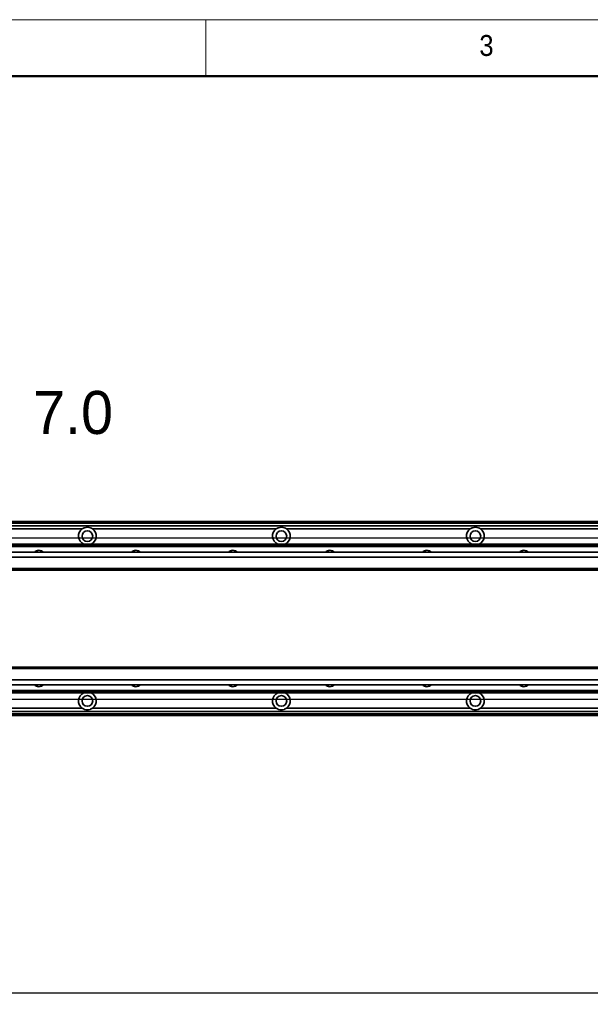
# Model space of a CAD drawing. Header units: millimetres. Extents: x 35 to 2905, y 35 to 2044.
# Tile 6 of 13: x 655 to 1008, y 1434 to 2044. Entities that reach past the tile are written whole.
import ezdxf

# ---------------------------------------------------------------- set-up
doc = ezdxf.new("R2010")
doc.units = ezdxf.units.MM
doc.header["$LTSCALE"] = 7
doc.layers.add('黑色实线', color=7, linetype='Continuous')
doc.styles.add('SLDTEXTSTYLE1', font='Gothic.ttf', dxfattribs={"width": 0.913})
doc.styles.add('SLDTEXTSTYLE8', font='txt')
doc.dimstyles.new('SLDDIMSTYLE0', dxfattribs={"dimtxt": 26.6, "dimasz": 14, "dimexe": 0, "dimexo": 0.0625, "dimgap": 6.65, "dimtad": 2, "dimdec": 1, "dimrnd": 1e-09, "dimzin": 4, "dimdsep": 46, "dimtxsty": 'SLDTEXTSTYLE8', "dimsah": 1, "dimcen": 0.09, "dimadec": 0, "dimazin": 1, "dimtfac": 1, "dimtdec": 1, "dimtmove": 0, "dimatfit": 0, "dimfxl": 0, "dimfrac": 2, "dimtolj": 1, "dimtzin": 12, "dimarcsym": 0})
doc.dimstyles.new('SLDDIMSTYLE4', dxfattribs={"dimtxt": 26.6, "dimasz": 14, "dimexe": 0, "dimexo": 0.0625, "dimgap": 6.65, "dimtad": 0, "dimtih": 1, "dimtoh": 1, "dimdec": 1, "dimrnd": 1e-09, "dimzin": 4, "dimdsep": 46, "dimtxsty": 'SLDTEXTSTYLE8', "dimsah": 1, "dimcen": 0, "dimadec": 0, "dimazin": 1, "dimtfac": 1, "dimtdec": 1, "dimtofl": 0, "dimtmove": 0, "dimatfit": 3, "dimfxl": 0, "dimfrac": 2, "dimtolj": 1, "dimtzin": 12, "dimarcsym": 0})
doc.dimstyles.new('SLDDIMSTYLE5', dxfattribs={"dimtxt": 26.6, "dimasz": 14, "dimexe": 0, "dimexo": 0.0625, "dimgap": 6.65, "dimtad": 2, "dimdec": 1, "dimrnd": 1e-09, "dimzin": 4, "dimdsep": 46, "dimtxsty": 'SLDTEXTSTYLE8', "dimsah": 1, "dimcen": 0.09, "dimadec": 0, "dimazin": 1, "dimtfac": 1, "dimtdec": 1, "dimtofl": 0, "dimtmove": 0, "dimatfit": 3, "dimfxl": 0, "dimfrac": 2, "dimtolj": 1, "dimtzin": 12, "dimarcsym": 0})

# ---------------------------------------------------------------- blocks, each defined once
blk = doc.blocks.new('_D_8')
at = {"layer": '黑色实线'}
for p, q in [((2234.73, 1723.28), (2234.73, 1751.28)), ((366.62, 1723.28), (2241.73, 1723.28)), ((2234.73, 1623.28), (2234.73, 1723.28)), ((366.62, 1623.28), (2241.73, 1623.28)), ((2234.73, 1623.28), (2234.73, 1595.28))]:
    blk.add_line(p, q, dxfattribs=at)
for points in [[(2234.73, 1723.28), (2236.83, 1737.28), (2232.63, 1737.28)], [(2234.73, 1623.28), (2232.63, 1609.28), (2236.83, 1609.28)]]:
    blk.add_solid(points, dxfattribs=at)
at = {"layer": '黑色实线', "insert": (2199.83, 1633.39), "char_height": 26.6, "attachment_point": 1, "rotation": 90, "style": 'SLDTEXTSTYLE8'}
blk.add_mtext('100.0', dxfattribs=at)
blk = doc.blocks.new('SW_SYMBOL_HOLE_DEPTH')
at = {"layer": '黑色实线', "color": 0}
for p, q in [((0, 6125), (5600, 6125)), ((2800, 6125), (2800, 525)), ((700, 3885), (2800, 525)), ((4900, 3885), (2800, 525))]:
    blk.add_line(p, q, dxfattribs=at)
blk = doc.blocks.new('_D_10')
at = {"layer": '黑色实线'}
for p, q in [((296.13, 1724.91), (384.97, 1800.76)), ((384.97, 1800.76), (412.97, 1800.76))]:
    blk.add_line(p, q, dxfattribs=at)
blk.add_solid([(296.13, 1724.91), (308.14, 1732.4), (305.42, 1735.6)], dxfattribs=at)
at = {"layer": '黑色实线', "xscale": 0.004985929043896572, "yscale": 0.004985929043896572, "zscale": 0.004985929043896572}
blk.add_blockref('SW_SYMBOL_HOLE_DEPTH', (614.34, 1783.15), dxfattribs=at)
at = {"layer": '黑色实线', "char_height": 26.6, "attachment_point": 1, "style": 'SLDTEXTSTYLE8'}
for s, insert in [('2X ', (412.97, 1814.16)), ('%%c', (463, 1813.9)), (' 5.0H7 ', (504.1, 1814.16)), (' 7.0', (653.27, 1814.16))]:
    blk.add_mtext(s, dxfattribs=dict(at, insert=insert))
blk = doc.blocks.new('_D_18')
at = {"layer": '黑色实线'}
for p, q in [((306.73, 1563.44), (306.73, 1434.49)), ((2046.73, 1563.44), (2046.73, 1434.49)), ((306.73, 1441.49), (2046.73, 1441.49))]:
    blk.add_line(p, q, dxfattribs=at)
for points in [[(306.73, 1441.49), (320.73, 1439.39), (320.73, 1443.59)], [(2046.73, 1441.49), (2032.73, 1443.59), (2032.73, 1439.39)]]:
    blk.add_solid(points, dxfattribs=at)
at = {"layer": '黑色实线', "insert": (1123.46, 1476.39), "char_height": 26.6, "attachment_point": 1, "style": 'SLDTEXTSTYLE8'}
blk.add_mtext('1740.0', dxfattribs=at)

msp = doc.modelspace()

# ---------------------------------------------------------------- linework, layer by layer
at = {"color": 7, "linetype": 'Continuous', "lineweight": 18}
for p, q in [((2905, 2044), (35, 2044)), ((770, 2044), (770, 2009)), ((70, 2009), (2870, 2009))]:
    msp.add_line(p, q, dxfattribs=at)
at = {"color": 7, "linetype": 'Continuous', "lineweight": 50}
msp.add_line((2870, 2009), (70, 2009), dxfattribs=at)
at = {"color": 7, "linetype": 'Continuous', "lineweight": 35}
for p, q in [((2007.2329002, 1733.2895831), (346.2329465, 1733.2895831)), ((346.2329465, 1733.0895835), (2007.2329002, 1733.0895835)), ((346.2329465, 1732.8895838), (2007.2329002, 1732.8895838)), ((2007.2329002, 1732.7895821), (346.2329465, 1732.7895821)), ((2007.2329002, 1730.7844446), (346.2329465, 1730.7844446)), ((693.5633379, 1728.7844443), (579.9025255, 1728.7844443)), ((813.5633427, 1728.7844443), (699.9025303, 1728.7844443)), ((933.5633474, 1728.7844443), (819.9025351, 1728.7844443)), ((1053.5633522, 1728.7844443), (939.9025398, 1728.7844443)), ((371.732946, 1719.2844437), (1981.7328411, 1719.2844437)), ((371.732946, 1718.9914235), (1981.7328411, 1718.9914235)), ((2132.2329002, 1714.2895819), (221.2329465, 1714.2895819)), ((371.732946, 1718.0925631), (1981.7328411, 1718.0925631)), ((371.732946, 1717.799543), (1981.7328411, 1717.799543)), ((2132.2329002, 1711.2895795), (221.2329465, 1711.2895795)), ((2132.2329002, 1704.2895784), (221.2329465, 1704.2895784)), ((221.2329465, 1703.2895782), (2132.2329002, 1703.2895782)), ((2132.2329002, 1643.2895833), (221.2329465, 1643.2895833)), ((2132.2329002, 1642.289585), (221.2329465, 1642.289585)), ((2132.2329002, 1635.2895857), (221.2329465, 1635.2895857)), ((2132.2329002, 1632.2895833), (221.2329465, 1632.2895833)), ((371.732946, 1628.7796185), (1981.7328411, 1628.7796185)), ((371.732946, 1628.4866021), (1981.7328411, 1628.4866021)), ((371.732946, 1627.587738), (1981.7328411, 1627.587738)), ((371.732946, 1627.2947216), (1981.7328411, 1627.2947216)), ((1978.2328564, 1615.7947206), (377.2329348, 1615.7947206)), ((693.5633379, 1617.7947209), (579.9025255, 1617.7947209)), ((813.5633427, 1617.7947209), (699.9025303, 1617.7947209)), ((933.5633474, 1617.7947209), (819.9025351, 1617.7947209)), ((1053.5633522, 1617.7947209), (939.9025398, 1617.7947209)), ((1978.2328564, 1613.2895821), (377.2329348, 1613.2895821))]:
    msp.add_line(p, q, dxfattribs=at)
at = {"color": 8, "linetype": 'Continuous', "lineweight": 35}
for p, q in [((2007.2329002, 1732.2895811), (346.2329465, 1732.2895811)), ((1978.2328564, 1614.2895804), (377.2329348, 1614.2895804))]:
    msp.add_line(p, q, dxfattribs=at)
at = {"color": 7, "linetype": 'Continuous', "lineweight": 35}
for centre in [(696.7329422, 1724.2895821), (816.7329422, 1724.2895821), (936.7329422, 1724.2895821), (696.7329422, 1622.2895821), (816.7329422, 1622.2895821), (936.7329422, 1622.2895821)]:
    msp.add_circle(centre, 3.3, dxfattribs=at)
for centre, radius, start, end in [((696.7329422, 1724.2895821), 5.5, 125.1897877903, 245.5088204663), ((696.7329422, 1724.2895821), 5.5, 294.4911795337, 54.8102122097), ((816.7329422, 1724.2895821), 5.5, 125.1897877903, 245.5088204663), ((816.7329422, 1724.2895821), 5.5, 294.4911795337, 54.8102122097), ((936.7329422, 1724.2895821), 5.5, 125.1897877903, 245.5088204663), ((936.7329422, 1724.2895821), 5.5, 294.4911795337, 54.8102122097), ((666.7329422, 1711.784444), 3.75, 41.9157203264, 138.0842796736), ((726.7329422, 1711.784444), 3.75, 41.9157203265, 138.0842796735), ((786.7329422, 1711.784444), 3.75, 41.9157203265, 138.0842796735), ((846.7329422, 1711.784444), 3.75, 41.9157203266, 138.0842796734), ((906.7329422, 1711.784444), 3.75, 41.9157203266, 138.0842796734), ((966.7329422, 1711.784444), 3.75, 41.9157203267, 138.0842796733), ((666.7329422, 1634.7947201), 3.75, 221.9157203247, 318.0842796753), ((726.7329422, 1634.7947201), 3.75, 221.9157203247, 318.0842796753), ((786.7329422, 1634.7947201), 3.75, 221.9157203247, 318.0842796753), ((846.7329422, 1634.7947201), 3.75, 221.9157203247, 318.0842796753), ((906.7329422, 1634.7947201), 3.75, 221.9157203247, 318.0842796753), ((966.7329422, 1634.7947201), 3.75, 221.9157203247, 318.0842796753), ((696.7329422, 1622.2895821), 5.5, 114.4911795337, 234.8102122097), ((696.7329422, 1622.2895821), 5.5, 305.1897877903, 65.5088204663), ((816.7329422, 1622.2895821), 5.5, 114.4911795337, 234.8102122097), ((816.7329422, 1622.2895821), 5.5, 305.1897877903, 65.5088204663), ((936.7329422, 1622.2895821), 5.5, 114.4911795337, 234.8102122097), ((936.7329422, 1622.2895821), 5.5, 305.1897877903, 65.5088204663)]:
    msp.add_arc(centre, radius, start, end, dxfattribs=at)
for points, knots in [([(699.9025303, 1728.7844443), (699.4430191, 1729.0538382), (698.494605, 1729.6098572), (696.810708, 1729.8693011), (695.0685399, 1729.6537861), (694.0629585, 1729.0730042), (693.5633379, 1728.7844443)], [0, 0, 0, 0, 0.2356940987, 0.4864638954, 0.7448509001, 1, 1, 1, 1]), ([(819.9025351, 1728.7844443), (819.4430239, 1729.0538382), (818.4945931, 1729.6098673), (816.8106909, 1729.8692997), (815.0685277, 1729.6537768), (814.0629633, 1729.0730045), (813.5633427, 1728.7844443)], [0, 0, 0, 0, 0.2356941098, 0.4864725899, 0.7448508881, 1, 1, 1, 1]), ([(939.9025398, 1728.7844443), (939.4430287, 1729.0538382), (938.4945978, 1729.6098673), (936.8106957, 1729.8692997), (935.0685325, 1729.6537768), (934.062968, 1729.0730045), (933.5633474, 1728.7844443)], [0, 0, 0, 0, 0.2356941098, 0.4864725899, 0.7448508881, 1, 1, 1, 1]), ([(693.5633379, 1617.7947209), (694.022849, 1617.525327), (694.9712799, 1616.9692979), (696.655182, 1616.7098656), (698.3973452, 1616.9253884), (699.4029097, 1617.5061608), (699.9025303, 1617.7947209)], [0, 0, 0, 0, 0.2356941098, 0.4864725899, 0.7448508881, 1, 1, 1, 1]), ([(813.5633427, 1617.7947209), (814.0228538, 1617.525327), (814.9712847, 1616.9692979), (816.6551868, 1616.7098656), (818.39735, 1616.9253884), (819.4029145, 1617.5061608), (819.9025351, 1617.7947209)], [0, 0, 0, 0, 0.2356941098, 0.4864725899, 0.7448508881, 1, 1, 1, 1]), ([(933.5633474, 1617.7947209), (934.0228586, 1617.525327), (934.9712894, 1616.9692979), (936.6551916, 1616.7098656), (938.3973548, 1616.9253884), (939.4029192, 1617.5061608), (939.9025398, 1617.7947209)], [0, 0, 0, 0, 0.2356941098, 0.4864725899, 0.7448508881, 1, 1, 1, 1])]:
    msp.add_open_spline(points, degree=3, knots=knots, dxfattribs=at)

# ---------------------------------------------------------------- texts
at = {"color": 7, "linetype": 'Continuous', "lineweight": 0, "insert": (939.1666667, 2034.5241742), "char_height": 12.9645833, "attachment_point": 1, "style": 'SLDTEXTSTYLE1'}
msp.add_mtext('3', dxfattribs=at)

# ---------------------------------------------------------------- dimensions: what is measured, and where the dimension line sits
at = {"layer": '黑色实线'}
dim = msp.add_diameter_dim_2p(p1=(292.3316963, 1721.6610944), p2=(296.1341881, 1724.9077937), text='2X <>H7 {\\fGDT;x} 7.0\\P', dimstyle='SLDDIMSTYLE4', dxfattribs=at)
dim.commit()
dim.dimension.update_dxf_attribs({"geometry": '_D_10', "text_midpoint": (561.1273792, 1800.7620443), "dimtype": 163})
dim = msp.add_linear_dim(base=(2234.7329422, 1723.284444), p1=(357.7329422, 1623.284444), p2=(357.7329422, 1723.284444), angle=90, dimstyle='SLDDIMSTYLE0', dxfattribs=at)
dim.commit()
dim.dimension.update_dxf_attribs({"geometry": '_D_8', "text_midpoint": (2234.7329422, 1675.7658611), "dimtype": 160})
dim = msp.add_linear_dim(base=(2046.7329422, 1441.4895321), p1=(306.7329422, 1572.334444), p2=(2046.7329422, 1572.334444), dimstyle='SLDDIMSTYLE5', dxfattribs=at)
dim.commit()
dim.dimension.update_dxf_attribs({"geometry": '_D_18', "text_midpoint": (1175.4410024, 1441.4895321), "dimtype": 160})

doc.saveas('drawing.dxf')
